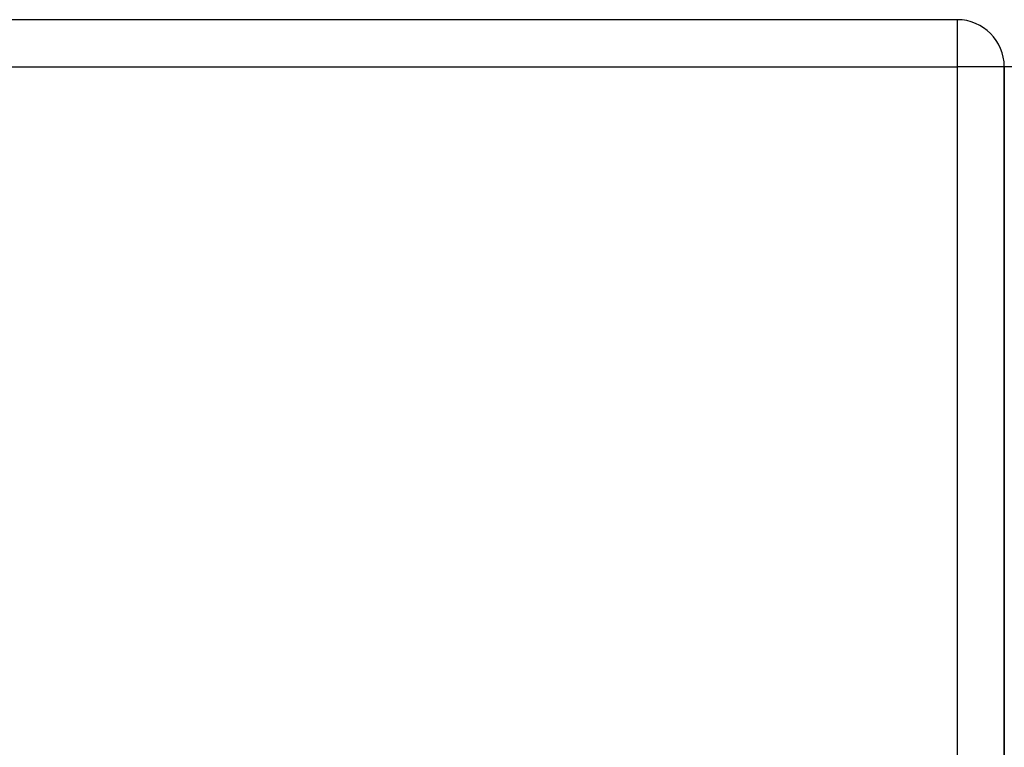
# Model space of a CAD drawing. Header units: inches. Extents: x 20 to 506, y 54 to 236.
# Tile 64 of 245: x 66.18 to 68.25, y 227.78 to 229.31. Entities that reach past the tile are written whole.
import ezdxf

# ---------------------------------------------------------------- set-up
doc = ezdxf.new("R2010")
doc.units = ezdxf.units.IN
doc.header["$MEASUREMENT"] = 0
doc.layers.add('Visible Edges(ANSI)', color=7, linetype='Continuous', lineweight=25)
doc.layers.add('Visible Tangent Edges(ANSI)', color=7, linetype='Continuous', lineweight=25)

msp = doc.modelspace()

# ---------------------------------------------------------------- linework, layer by layer
at = {"layer": 'Visible Edges(ANSI)'}
for p, q in [((68.1514, 229.3099), (20.3494, 229.3099)), ((68.2504, 229.2109), (68.2504, 219.4089)), ((68.2504, 219.4089), (68.2504, 229.2109))]:
    msp.add_line(p, q, dxfattribs=at)
msp.add_arc((68.1514, 229.2109), 0.099, 0, 90, dxfattribs=at)
at = {"layer": 'Visible Tangent Edges(ANSI)'}
for p, q in [((68.1514, 229.3099), (68.1514, 229.2109)), ((20.3494, 229.2109), (68.1514, 229.2109)), ((68.1514, 229.2109), (68.1514, 219.4089)), ((68.2504, 229.2109), (68.1514, 229.2109)), ((68.3494, 229.2109), (68.2504, 229.2109))]:
    msp.add_line(p, q, dxfattribs=at)

doc.saveas('drawing.dxf')
